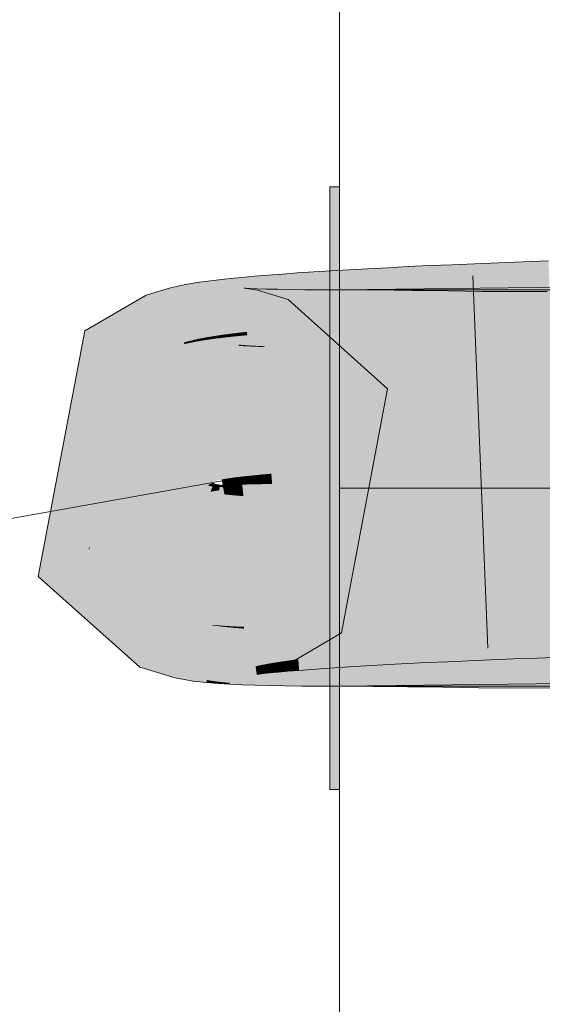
# Model space of a CAD drawing. Extents: x -720 to 300, y 62 to 1162.
# Tile 142 of 256: x 173.731 to 174.06, y 726.446 to 727.067. Entities that reach past the tile are written whole.
import ezdxf
from ezdxf.lldxf.tags import DXFTag

# ---------------------------------------------------------------- set-up
doc = ezdxf.new("R2010")
doc.units = 0
doc.layers.get('0').update_dxf_attribs({"lineweight": 13})
doc.layers.add('E_Detail_Linie_Text_Bem', color=7, linetype='Continuous', lineweight=13)
doc.layers.add('E_Leerrohr 25-A06G93Y08I', color=7, linetype='Continuous', lineweight=9, true_color=0xff8000)
doc.layers.add('E_Leerrohr 25-Shading', color=7, linetype='Continuous', lineweight=9, true_color=0xff8000)
tags = doc.linetypes.add('STRICHPUNKT2-A06G93Y18I', pattern=[12.7, 6.35, -3.175, 0, -3.175]).pattern_tags.tags
tags[10:11] = [DXFTag(74, 4), DXFTag(75, 0), DXFTag(340, '0'), DXFTag(46, 0.0), DXFTag(50, 0.0), DXFTag(44, 0.0), DXFTag(45, 0.0)]
tags[8:9] = [DXFTag(74, 4), DXFTag(75, 0), DXFTag(340, '0'), DXFTag(46, 0.0), DXFTag(50, 0.0), DXFTag(44, 0.0), DXFTag(45, 0.0)]
tags[6:7] = [DXFTag(74, 4), DXFTag(75, 0), DXFTag(340, '0'), DXFTag(46, 0.0), DXFTag(50, 0.0), DXFTag(44, 0.0), DXFTag(45, 0.0)]
tags[4:5] = [DXFTag(74, 4), DXFTag(75, 0), DXFTag(340, '0'), DXFTag(46, 0.0), DXFTag(50, 0.0), DXFTag(44, 0.0), DXFTag(45, 0.0)]

# ---------------------------------------------------------------- blocks, each defined once
blk = doc.blocks.new('Shading-A06G93SJ8I', base_point=(174.28816, 726.75598))
at = {"layer": 'E_Leerrohr 25-Shading', "color": 31, "true_color": 0xecb67f}
for points in [[(173.93236, 726.87134), (173.93236, 726.96179), (173.92636, 726.87146), (173.92636, 726.96179)], [(173.93236, 726.87134), (173.93236, 726.96179), (173.92636, 726.87146), (173.92636, 726.96179)], [(173.93236, 726.87134), (173.93236, 726.96179), (173.92636, 726.87146), (173.92636, 726.96179)], [(173.93236, 726.87134), (173.93236, 726.96179), (173.92636, 726.87146), (173.92636, 726.96179)], [(173.93236, 726.89679), (173.93236, 726.77179), (174.08235, 726.89679), (174.20735, 726.77179)], [(173.93236, 726.89679), (173.93236, 726.77179), (174.08235, 726.89679), (174.20735, 726.77179)], [(173.93236, 726.89679), (173.93236, 726.77179), (174.08235, 726.89679), (174.20735, 726.77179)], [(173.93236, 726.89679), (173.93236, 726.77179), (174.08235, 726.89679), (174.20735, 726.77179)], [(173.92636, 726.77179), (173.93236, 726.77179), (173.92636, 726.87146), (173.93236, 726.87134)], [(173.92636, 726.77179), (173.93236, 726.77179), (173.92636, 726.87146), (173.93236, 726.87134)], [(173.92636, 726.77179), (173.93236, 726.77179), (173.92636, 726.87146), (173.93236, 726.87134)], [(173.92636, 726.77179), (173.93236, 726.77179), (173.92636, 726.87146), (173.93236, 726.87134)], [(173.93236, 726.73932), (173.93236, 726.77179), (173.92636, 726.73932), (173.92636, 726.77179)], [(173.93236, 726.73932), (173.93236, 726.77179), (173.92636, 726.73932), (173.92636, 726.77179)], [(173.93236, 726.73932), (173.93236, 726.77179), (173.92636, 726.73932), (173.92636, 726.77179)], [(173.93236, 726.73932), (173.93236, 726.77179), (173.92636, 726.73932), (173.92636, 726.77179)], [(173.93236, 726.77179), (173.93236, 726.64679), (174.20735, 726.77179), (174.08235, 726.64679)], [(173.93236, 726.77179), (173.93236, 726.64679), (174.20735, 726.77179), (174.08235, 726.64679)], [(173.93236, 726.77179), (173.93236, 726.64679), (174.20735, 726.77179), (174.08235, 726.64679)], [(173.93236, 726.77179), (173.93236, 726.64679), (174.20735, 726.77179), (174.08235, 726.64679)], [(173.92636, 726.58179), (173.93236, 726.58179), (173.92636, 726.73932), (173.93236, 726.73932)], [(173.92636, 726.58179), (173.93236, 726.58179), (173.92636, 726.73932), (173.93236, 726.73932)], [(173.92636, 726.58179), (173.93236, 726.58179), (173.92636, 726.73932), (173.93236, 726.73932)], [(173.92636, 726.58179), (173.93236, 726.58179), (173.92636, 726.73932), (173.93236, 726.73932)]]:
    blk.add_solid(points, dxfattribs=at)
at = {"layer": 'E_Leerrohr 25-Shading', "color": 43, "true_color": 0xd7ab7f}
for points in [[(173.97734, 726.87793), (173.97574, 726.91138), (173.96445, 726.8772), (173.96274, 726.91077)], [(173.99078, 726.8786), (173.98926, 726.91205), (173.97734, 726.87793), (173.97574, 726.91138)], [(174.00473, 726.87933), (174.0033, 726.91266), (173.99078, 726.8786), (173.98926, 726.91205)], [(174.0192, 726.88), (174.01785, 726.91327), (174.00473, 726.87933), (174.0033, 726.91266)], [(174.03415, 726.88062), (174.03288, 726.91382), (174.0192, 726.88), (174.01785, 726.91327)], [(174.04958, 726.88129), (174.04839, 726.91443), (174.03415, 726.88062), (174.03288, 726.91382)], [(174.06436, 726.91498), (174.04839, 726.91443), (174.06548, 726.8819), (174.04959, 726.88098)], [(173.87881, 726.90533), (173.87083, 726.90466), (173.88174, 726.87109), (173.87402, 726.8703)], [(173.88733, 726.90607), (173.87881, 726.90533), (173.89001, 726.87189), (173.88174, 726.87109)], [(173.89639, 726.90674), (173.88733, 726.90607), (173.8989, 726.87268), (173.89001, 726.87189)], [(173.90604, 726.90741), (173.89639, 726.90674), (173.90837, 726.87341), (173.8989, 726.87268)], [(173.91624, 726.90808), (173.90604, 726.90741), (173.91843, 726.87421), (173.90837, 726.87341)], [(173.92702, 726.90875), (173.91624, 726.90808), (173.92908, 726.875), (173.91843, 726.87421)], [(173.93837, 726.90942), (173.92702, 726.90875), (173.94029, 726.87573), (173.92908, 726.875)], [(173.95029, 726.9101), (173.93837, 726.90942), (173.95209, 726.87646), (173.94029, 726.87573)], [(173.96274, 726.91077), (173.95029, 726.9101), (173.96445, 726.8772), (173.95209, 726.87646)], [(173.83524, 726.90015), (173.82587, 726.89813), (173.84166, 726.86548), (173.83427, 726.86365)], [(173.84264, 726.90137), (173.83524, 726.90015), (173.8479, 726.86676), (173.84166, 726.86548)], [(173.84946, 726.90234), (173.84264, 726.90137), (173.85396, 726.86774), (173.8479, 726.86676)], [(173.85628, 726.90314), (173.84946, 726.90234), (173.86021, 726.86865), (173.85396, 726.86774)], [(173.86336, 726.90393), (173.85628, 726.90314), (173.86687, 726.86951), (173.86021, 726.86865)], [(173.87083, 726.90466), (173.86336, 726.90393), (173.87402, 726.8703), (173.86687, 726.86951)], [(173.81039, 726.89343), (173.77168, 726.87085), (173.81117, 726.8913), (173.78185, 726.85889)], [(173.82147, 726.89679), (173.81039, 726.89343), (173.81117, 726.8913)], [(173.81697, 726.89441), (173.81117, 726.8913), (173.82164, 726.86292)], [(173.82306, 726.85907), (173.82587, 726.89813), (173.81697, 726.89441), (173.82147, 726.89679)], [(173.82306, 726.85907), (173.81697, 726.89441), (173.82164, 726.86292)], [(173.83427, 726.86365), (173.82587, 726.89813), (173.82309, 726.85956)], [(173.87227, 726.89795), (173.86879, 726.86151), (173.87399, 726.89771), (173.86905, 726.86145)], [(173.87077, 726.86206), (173.87328, 726.89789), (173.86887, 726.86224), (173.87227, 726.89795)], [(173.87399, 726.89771), (173.86905, 726.86145), (173.88066, 726.89655), (173.87306, 726.86072)], [(173.8743, 726.86176), (173.87616, 726.89771), (173.87077, 726.86206), (173.87328, 726.89789)], [(173.88066, 726.89655), (173.87306, 726.86072), (173.89996, 726.89062), (173.88626, 726.85669)], [(173.87917, 726.86151), (173.88057, 726.89752), (173.8743, 726.86176), (173.87616, 726.89771)], [(173.88525, 726.86121), (173.88631, 726.89728), (173.87917, 726.86151), (173.88057, 726.89752)], [(173.89249, 726.86053), (173.89325, 726.89716), (173.88524, 726.86072), (173.88631, 726.89728)], [(173.90082, 726.86035), (173.90135, 726.89697), (173.89249, 726.86053), (173.89325, 726.89716)], [(173.91025, 726.86029), (173.91057, 726.89691), (173.90082, 726.86035), (173.90135, 726.89697)], [(173.92076, 726.86023), (173.92091, 726.89679), (173.91025, 726.86029), (173.91057, 726.89691)], [(173.93236, 726.86017), (173.93236, 726.89679), (173.92076, 726.86023), (173.92091, 726.89679)], [(173.93236, 726.86017), (174.11594, 726.86243), (174.08235, 726.89862), (174.11559, 726.88525)], [(173.93236, 726.86017), (174.08235, 726.89862), (173.93236, 726.89679)], [(173.93236, 726.89679), (173.93236, 726.86017), (173.95566, 726.89667), (173.95537, 726.86005)], [(173.95566, 726.89667), (173.95537, 726.86005), (173.97852, 726.89642), (173.97804, 726.8598)], [(173.97852, 726.89642), (173.97804, 726.8598), (174.00085, 726.89612), (174.00037, 726.8595)], [(174.00085, 726.89612), (174.00037, 726.8595), (174.02272, 726.89581), (174.02237, 726.85925)], [(174.02272, 726.89581), (174.02237, 726.85925), (174.04414, 726.89569), (174.04405, 726.85907)], [(174.04414, 726.89569), (174.04405, 726.85907), (174.06343, 726.89569), (174.06427, 726.85913)], [(173.81941, 726.85693), (173.81094, 726.89099), (173.79301, 726.84576), (173.78185, 726.85889)], [(173.81117, 726.8913), (173.81094, 726.89099), (173.82306, 726.85907), (173.81941, 726.85693)], [(174.03418, 726.88), (174.03415, 726.88062), (174.01923, 726.87897), (174.0192, 726.88)], [(174.04959, 726.88098), (174.04958, 726.88129), (174.03418, 726.88), (174.03415, 726.88062)], [(174.03418, 726.88), (174.03427, 726.87726), (174.04959, 726.88098), (174.04971, 726.87781)], [(174.04959, 726.88098), (174.04971, 726.87781), (174.06548, 726.8819), (174.0656, 726.87836)], [(173.90837, 726.87341), (173.90854, 726.87091), (173.91843, 726.87421), (173.91859, 726.87158)], [(173.91843, 726.87421), (173.91859, 726.87158), (173.92908, 726.875), (173.92923, 726.87225)], [(173.92908, 726.875), (173.92923, 726.87225), (173.94029, 726.87573), (173.94046, 726.87286)], [(173.94029, 726.87573), (173.94046, 726.87286), (173.95209, 726.87646), (173.95224, 726.87354)], [(173.95209, 726.87646), (173.95224, 726.87354), (173.96445, 726.8772), (173.9646, 726.87421)], [(173.97745, 726.87585), (173.97734, 726.87793), (173.96457, 726.87476), (173.96445, 726.8772)], [(173.96457, 726.87476), (173.9646, 726.87421), (173.97745, 726.87585), (173.97749, 726.87482)], [(173.99086, 726.87689), (173.99078, 726.8786), (173.97745, 726.87585), (173.97734, 726.87793)], [(173.97745, 726.87585), (173.97749, 726.87482), (173.99086, 726.87689), (173.99092, 726.87543)], [(174.00479, 726.87793), (174.00473, 726.87933), (173.99086, 726.87689), (173.99078, 726.8786)], [(173.99086, 726.87689), (173.99092, 726.87543), (174.00479, 726.87793), (174.00487, 726.8761)], [(174.01923, 726.87897), (174.0192, 726.88), (174.00479, 726.87793), (174.00473, 726.87933)], [(174.00479, 726.87793), (174.00487, 726.8761), (174.01923, 726.87897), (174.01933, 726.87665)], [(174.01923, 726.87897), (174.01933, 726.87665), (174.03418, 726.88), (174.03427, 726.87726)], [(173.86021, 726.86865), (173.85396, 726.86774), (173.86029, 726.86792), (173.85405, 726.86694)], [(173.85405, 726.86694), (173.85417, 726.86603), (173.86029, 726.86792), (173.86043, 726.86676)], [(173.86687, 726.86951), (173.86021, 726.86865), (173.86694, 726.86877), (173.86029, 726.86792)], [(173.86029, 726.86792), (173.86043, 726.86676), (173.86694, 726.86877), (173.86708, 726.86749)], [(173.87402, 726.8703), (173.86687, 726.86951), (173.87408, 726.86969), (173.86694, 726.86877)], [(173.86694, 726.86877), (173.86708, 726.86749), (173.87408, 726.86969), (173.87422, 726.86816)], [(173.88174, 726.87109), (173.87402, 726.8703), (173.88179, 726.87054), (173.87408, 726.86969)], [(173.87408, 726.86969), (173.87422, 726.86816), (173.88179, 726.87054), (173.88193, 726.8689)], [(173.89001, 726.87189), (173.88174, 726.87109), (173.89006, 726.8714), (173.88179, 726.87054)], [(173.88179, 726.87054), (173.88193, 726.8689), (173.89006, 726.8714), (173.89021, 726.86957)], [(173.89001, 726.87189), (173.89021, 726.86957), (173.8989, 726.87268), (173.89908, 726.87024)], [(173.8989, 726.87268), (173.89908, 726.87024), (173.90837, 726.87341), (173.90854, 726.87091)], [(173.83453, 726.86255), (173.83427, 726.86365), (173.82306, 726.85907), (173.82309, 726.85956)], [(173.83427, 726.86365), (173.83453, 726.86255), (173.84166, 726.86548), (173.84192, 726.86414)], [(173.8479, 726.86676), (173.84166, 726.86548), (173.84804, 726.86591), (173.84183, 726.86462)], [(173.84183, 726.86462), (173.84192, 726.86414), (173.84804, 726.86591), (173.84814, 726.86517)], [(173.85396, 726.86774), (173.8479, 726.86676), (173.85405, 726.86694), (173.84804, 726.86591)], [(173.84804, 726.86591), (173.84814, 726.86517), (173.85405, 726.86694), (173.85417, 726.86603)], [(173.86879, 726.86151), (173.87073, 726.86133), (173.86887, 726.86224), (173.87077, 726.86206)], [(173.87073, 726.86133), (173.87427, 726.86115), (173.87077, 726.86206), (173.8743, 726.86176)], [(173.87427, 726.86115), (173.87915, 726.8609), (173.8743, 726.86176), (173.87917, 726.86151)], [(173.81941, 726.85693), (173.79301, 726.84576), (173.81052, 726.85175)], [(173.87915, 726.8609), (173.88524, 726.86072), (173.87917, 726.86151), (173.88525, 726.86121)], [(173.79301, 726.84576), (173.79541, 726.84296), (173.81052, 726.85175)], [(173.93365, 726.68042), (173.90994, 726.70831), (173.89694, 726.65887), (173.88426, 726.69324)], [(174.04114, 726.69739), (174.04102, 726.70062), (174.0266, 726.69714), (174.02647, 726.70001)], [(174.05608, 726.70056), (174.05605, 726.70117), (174.04103, 726.70013), (174.04102, 726.70062)], [(174.04114, 726.69739), (174.05618, 726.69757), (174.04103, 726.70013), (174.05608, 726.70056)], [(174.07158, 726.70099), (174.07155, 726.70172), (174.05608, 726.70056), (174.05605, 726.70117)], [(174.05618, 726.69757), (174.07169, 726.69775), (174.05608, 726.70056), (174.07158, 726.70099)], [(173.912, 726.69391), (173.9041, 726.6933), (173.91412, 726.66492), (173.90642, 726.66388)], [(173.92067, 726.69391), (173.92062, 726.69452), (173.91203, 726.69348), (173.912, 726.69391)], [(173.92259, 726.66589), (173.92067, 726.69391), (173.91412, 726.66492), (173.91203, 726.69348)], [(173.92999, 726.69434), (173.92993, 726.69513), (173.92067, 726.69391), (173.92062, 726.69452)], [(173.93175, 726.66693), (173.92999, 726.69434), (173.92259, 726.66589), (173.92067, 726.69391)], [(173.93997, 726.69476), (173.93991, 726.6958), (173.92999, 726.69434), (173.92993, 726.69513)], [(173.94159, 726.66803), (173.93997, 726.69476), (173.93175, 726.66693), (173.92999, 726.69434)], [(173.95059, 726.69519), (173.95052, 726.69641), (173.93997, 726.69476), (173.93991, 726.6958)], [(173.95207, 726.66907), (173.95059, 726.69519), (173.94159, 726.66803), (173.93997, 726.69476)], [(173.96182, 726.69562), (173.96175, 726.69702), (173.95059, 726.69519), (173.95052, 726.69641)], [(173.9632, 726.6701), (173.96182, 726.69562), (173.95207, 726.66907), (173.95059, 726.69519)], [(173.97366, 726.69598), (173.97357, 726.69763), (173.96182, 726.69562), (173.96175, 726.69702)], [(173.97491, 726.67114), (173.97366, 726.69598), (173.9632, 726.6701), (173.96182, 726.69562)], [(173.98607, 726.69629), (173.98598, 726.69824), (173.97366, 726.69598), (173.97357, 726.69763)], [(173.98723, 726.67218), (173.98607, 726.69629), (173.97491, 726.67114), (173.97366, 726.69598)], [(173.99904, 726.69659), (173.99893, 726.69885), (173.98607, 726.69629), (173.98598, 726.69824)], [(174.00011, 726.67322), (173.99904, 726.69659), (173.98723, 726.67218), (173.98607, 726.69629)], [(174.01256, 726.6969), (174.01245, 726.69946), (173.99904, 726.69659), (173.99893, 726.69885)], [(174.01353, 726.67426), (174.01256, 726.6969), (174.00011, 726.67322), (173.99904, 726.69659)], [(174.0266, 726.69714), (174.02647, 726.70001), (174.01256, 726.6969), (174.01245, 726.69946)], [(174.02748, 726.67523), (174.0266, 726.69714), (174.01353, 726.67426), (174.01256, 726.6969)], [(174.04195, 726.67621), (174.04114, 726.69739), (174.02748, 726.67523), (174.0266, 726.69714)], [(174.05692, 726.67712), (174.05618, 726.69757), (174.04195, 726.67621), (174.04114, 726.69739)], [(174.07236, 726.67804), (174.07169, 726.69775), (174.05692, 726.67712), (174.05618, 726.69757)], [(173.8094, 726.66632), (173.8295, 726.65558), (173.81967, 726.69171), (173.83635, 726.68781)], [(173.83635, 726.68781), (173.83635, 726.68781), (173.81967, 726.69171), (173.82008, 726.69275)], [(173.84052, 726.65228), (173.84515, 726.68628), (173.8295, 726.65558), (173.83635, 726.68781)], [(173.88506, 726.65521), (173.87639, 726.6908), (173.88089, 726.65436), (173.87421, 726.69031)], [(173.87695, 726.69073), (173.87473, 726.69043), (173.88098, 726.65973), (173.87944, 726.65936)], [(173.89694, 726.65887), (173.88426, 726.69324), (173.88506, 726.65521), (173.87639, 726.6908)], [(173.88048, 726.69116), (173.87695, 726.69073), (173.88399, 726.66034), (173.88098, 726.65973)], [(173.88506, 726.69165), (173.88048, 726.69116), (173.88818, 726.66113), (173.88399, 726.66034)], [(173.89056, 726.6922), (173.88506, 726.69165), (173.89337, 726.66199), (173.88818, 726.66113)], [(173.89694, 726.69275), (173.89056, 726.6922), (173.89948, 726.6629), (173.89337, 726.66199)], [(173.9041, 726.6933), (173.89694, 726.69275), (173.90642, 726.66388), (173.89948, 726.6629)], [(173.84052, 726.65228), (173.84547, 726.65131), (173.84506, 726.68567)], [(173.84547, 726.65131), (173.84515, 726.68628), (173.84506, 726.68567)], [(173.84547, 726.65131), (173.84865, 726.6507), (173.84515, 726.68628), (173.85197, 726.68555)], [(173.84865, 726.6507), (173.85596, 726.64966), (173.85196, 726.68524), (173.85838, 726.68439)], [(173.85838, 726.68439), (173.85841, 726.685), (173.85196, 726.68524), (173.85197, 726.68555)], [(173.85596, 726.64966), (173.86322, 726.64893), (173.85838, 726.68439), (173.86504, 726.68372)], [(173.86504, 726.68372), (173.86508, 726.68457), (173.85838, 726.68439), (173.85841, 726.685)], [(173.86317, 726.64801), (173.87085, 726.64771), (173.86504, 726.68372), (173.87222, 726.68311)], [(173.87222, 726.68311), (173.87227, 726.68427), (173.86504, 726.68372), (173.86508, 726.68457)], [(173.87085, 726.64771), (173.87907, 726.6474), (173.87222, 726.68311), (173.8801, 726.6825)], [(173.8801, 726.6825), (173.88014, 726.68402), (173.87222, 726.68311), (173.87227, 726.68427)], [(173.87907, 726.6474), (173.88803, 726.64716), (173.8801, 726.6825), (173.88875, 726.68201)], [(173.88875, 726.68201), (173.88879, 726.68378), (173.8801, 726.6825), (173.88014, 726.68402)], [(173.89778, 726.64703), (173.8983, 726.68359), (173.88803, 726.64716), (173.88879, 726.68378)], [(173.90839, 726.64691), (173.90871, 726.68347), (173.89778, 726.64703), (173.8983, 726.68359)], [(173.91989, 726.64679), (173.92004, 726.68341), (173.90839, 726.64691), (173.90871, 726.68347)], [(173.93236, 726.64679), (173.93236, 726.68341), (173.91989, 726.64679), (173.92004, 726.68341)], [(174.11867, 726.68567), (173.93236, 726.64679), (174.11899, 726.66425), (174.08554, 726.64996)], [(173.93236, 726.64679), (174.11867, 726.68567), (173.93236, 726.68341)], [(173.93236, 726.68341), (173.93236, 726.64679), (173.95395, 726.68329), (173.95366, 726.64667)], [(173.95395, 726.68329), (173.95366, 726.64667), (173.97581, 726.68304), (173.97536, 726.64642)], [(173.97581, 726.68304), (173.97536, 726.64642), (173.99803, 726.68274), (173.99756, 726.64612)], [(173.99803, 726.68274), (173.99756, 726.64612), (174.02065, 726.68243), (174.02029, 726.64587)], [(174.02065, 726.68243), (174.02029, 726.64587), (174.04367, 726.68231), (174.04358, 726.64569)], [(174.04367, 726.68231), (174.04358, 726.64569), (174.06831, 726.68237), (174.06915, 726.64575)], [(174.02748, 726.67523), (174.02795, 726.66345), (174.04195, 726.67621), (174.04242, 726.664)], [(174.04195, 726.67621), (174.04242, 726.664), (174.05692, 726.67712), (174.05736, 726.66455)], [(174.05692, 726.67712), (174.05736, 726.66455), (174.07236, 726.67804), (174.07278, 726.6651)], [(173.95207, 726.66907), (173.95261, 726.65985), (173.9632, 726.6701), (173.96371, 726.66046)], [(173.9632, 726.6701), (173.96371, 726.66046), (173.97491, 726.67114), (173.97543, 726.66107)], [(173.97491, 726.67114), (173.97543, 726.66107), (173.98723, 726.67218), (173.98773, 726.66168)], [(173.98723, 726.67218), (173.98773, 726.66168), (174.00011, 726.67322), (174.0006, 726.66229)], [(174.00011, 726.67322), (174.0006, 726.66229), (174.01353, 726.67426), (174.01401, 726.6629)], [(174.01353, 726.67426), (174.01401, 726.6629), (174.02748, 726.67523), (174.02795, 726.66345)], [(173.80638, 726.65881), (173.82875, 726.65198), (173.8094, 726.66632), (173.8295, 726.65558)], [(173.89337, 726.66199), (173.89395, 726.6557), (173.89948, 726.6629), (173.90004, 726.65625)], [(173.89948, 726.6629), (173.90004, 726.65625), (173.90642, 726.66388), (173.90697, 726.6568)], [(173.90642, 726.66388), (173.90697, 726.6568), (173.91412, 726.66492), (173.91467, 726.65741)], [(173.91412, 726.66492), (173.91467, 726.65741), (173.92259, 726.66589), (173.92313, 726.65802)], [(173.92259, 726.66589), (173.92313, 726.65802), (173.93175, 726.66693), (173.93228, 726.65863)], [(173.93175, 726.66693), (173.93228, 726.65863), (173.94159, 726.66803), (173.94212, 726.65924)], [(173.94159, 726.66803), (173.94212, 726.65924), (173.95207, 726.66907), (173.95261, 726.65985)], [(173.87944, 726.65936), (173.88023, 726.65424), (173.88098, 726.65973), (173.88168, 726.65442)], [(173.88098, 726.65973), (173.88168, 726.65442), (173.88399, 726.66034), (173.88463, 726.65479)], [(173.88399, 726.66034), (173.88463, 726.65479), (173.88818, 726.66113), (173.88878, 726.65521)], [(173.88818, 726.66113), (173.88878, 726.65521), (173.89337, 726.66199), (173.89395, 726.6557)], [(173.82875, 726.65198), (173.84021, 726.65002), (173.8295, 726.65558), (173.84052, 726.65228)], [(173.84021, 726.65002), (173.8485, 726.64905), (173.84052, 726.65228), (173.84865, 726.6507)], [(173.8485, 726.64905), (173.85587, 726.6485), (173.84865, 726.6507), (173.85596, 726.64966)], [(173.85587, 726.6485), (173.86317, 726.64801), (173.85596, 726.64966), (173.86322, 726.64893)], [(173.93236, 726.64679), (174.08235, 726.64862), (174.08554, 726.64996)]]:
    blk.add_solid(points, dxfattribs=at)
at = {"layer": 'E_Leerrohr 25-Shading', "color": 43, "true_color": 0xd6ab7f}
for points in [[(173.89996, 726.89062), (173.88626, 726.85669), (173.96263, 726.83429), (173.93037, 726.81696)], [(173.74237, 726.716), (173.80638, 726.65881), (173.7738, 726.73291), (173.8094, 726.66632)], [(173.7738, 726.73291), (173.7906, 726.71912), (173.77463, 726.73334)], [(173.7738, 726.73291), (173.8094, 726.66632), (173.7906, 726.71912), (173.81967, 726.69171)], [(173.81967, 726.69171), (173.82008, 726.69275), (173.7906, 726.71912)]]:
    blk.add_solid(points, dxfattribs=at)
at = {"layer": 'E_Leerrohr 25-Shading', "color": 31, "true_color": 0xfabd7f}
for points in [[(173.95224, 726.87354), (173.957, 726.78528), (173.9646, 726.87421), (173.96909, 726.78589)], [(173.97749, 726.87482), (173.9646, 726.87421), (173.97762, 726.87238), (173.96466, 726.87286)], [(173.97749, 726.87482), (173.98174, 726.78656), (173.99092, 726.87543), (173.99493, 726.78717)], [(173.99092, 726.87543), (173.99493, 726.78717), (174.00487, 726.8761), (174.00865, 726.78778)], [(174.00487, 726.8761), (174.00865, 726.78778), (174.01933, 726.87665), (174.0229, 726.78833)], [(174.01933, 726.87665), (174.0229, 726.78833), (174.03427, 726.87726), (174.03764, 726.78894)], [(174.03427, 726.87726), (174.03764, 726.78894), (174.04971, 726.87781), (174.05287, 726.78949)], [(174.04971, 726.87781), (174.05287, 726.78949), (174.0656, 726.87836), (174.06857, 726.79004)], [(173.86708, 726.86749), (173.87607, 726.77954), (173.87422, 726.86816), (173.8824, 726.78021)], [(173.87422, 726.86816), (173.8824, 726.78021), (173.88193, 726.8689), (173.88943, 726.78082)], [(173.88193, 726.8689), (173.88943, 726.78082), (173.89021, 726.86957), (173.89716, 726.78143)], [(173.89021, 726.86957), (173.89716, 726.78143), (173.89908, 726.87024), (173.90553, 726.7821)], [(173.89908, 726.87024), (173.90553, 726.7821), (173.90854, 726.87091), (173.91458, 726.78271)], [(173.90854, 726.87091), (173.91458, 726.78271), (173.91859, 726.87158), (173.92427, 726.78339)], [(173.91859, 726.87158), (173.92427, 726.78339), (173.92923, 726.87225), (173.93457, 726.784)], [(173.92923, 726.87225), (173.93457, 726.784), (173.94046, 726.87286), (173.9455, 726.78467)], [(173.94046, 726.87286), (173.9455, 726.78467), (173.95224, 726.87354), (173.957, 726.78528)], [(173.96466, 726.87286), (173.96909, 726.78589), (173.97762, 726.87238), (173.98174, 726.78656)], [(173.8327, 726.862), (173.82306, 726.85907), (173.83853, 726.81714)], [(173.83453, 726.86255), (173.8327, 726.862), (173.85367, 726.77618), (173.83853, 726.81714)], [(173.83453, 726.86255), (173.85547, 726.77667), (173.84192, 726.86414), (173.85806, 726.77722)], [(173.83453, 726.86255), (173.85367, 726.77618), (173.85547, 726.77667)], [(173.84192, 726.86414), (173.85806, 726.77722), (173.84814, 726.86517), (173.86143, 726.77777)], [(173.84814, 726.86517), (173.86143, 726.77777), (173.85417, 726.86603), (173.86557, 726.77838)], [(173.85417, 726.86603), (173.86557, 726.77838), (173.86043, 726.86676), (173.87045, 726.77899)], [(173.86043, 726.86676), (173.87045, 726.77899), (173.86708, 726.86749), (173.87607, 726.77954)], [(174.11729, 726.77405), (174.11594, 726.86243), (173.93236, 726.77179), (173.93236, 726.86017)], [(173.86456, 726.77319), (173.87073, 726.86133), (173.86038, 726.7735), (173.86879, 726.86151)], [(173.86967, 726.77289), (173.87427, 726.86115), (173.86456, 726.77319), (173.87073, 726.86133)], [(173.8757, 726.77258), (173.87915, 726.8609), (173.86967, 726.77289), (173.87427, 726.86115)], [(173.88269, 726.77234), (173.88524, 726.86072), (173.8757, 726.77258), (173.87915, 726.8609)], [(173.89064, 726.77216), (173.89249, 726.86053), (173.88269, 726.77234), (173.88524, 726.86072)], [(173.89957, 726.77197), (173.90082, 726.86035), (173.89064, 726.77216), (173.89249, 726.86053)], [(173.90948, 726.77191), (173.91025, 726.86029), (173.89957, 726.77197), (173.90082, 726.86035)], [(173.92041, 726.77179), (173.92076, 726.86023), (173.90948, 726.77191), (173.91025, 726.86029)], [(173.93236, 726.77179), (173.93236, 726.86017), (173.92041, 726.77179), (173.92076, 726.86023)], [(173.93236, 726.86017), (173.93236, 726.77179), (173.95537, 726.86005), (173.95467, 726.77167)], [(173.95537, 726.86005), (173.95467, 726.77167), (173.97804, 726.8598), (173.97693, 726.77142)], [(173.97804, 726.8598), (173.97693, 726.77142), (174.00037, 726.8595), (173.99921, 726.77112)], [(174.00037, 726.8595), (173.99921, 726.77112), (174.02237, 726.85925), (174.0215, 726.77087)], [(174.02237, 726.85925), (174.0215, 726.77087), (174.04405, 726.85907), (174.04385, 726.77069)], [(174.04405, 726.85907), (174.04385, 726.77069), (174.06427, 726.85913), (174.0663, 726.77075)], [(173.99529, 726.77948), (173.99493, 726.78717), (173.98209, 726.77905), (173.98174, 726.78656)], [(174.00899, 726.77991), (174.00865, 726.78778), (173.99529, 726.77948), (173.99493, 726.78717)], [(174.02322, 726.78033), (174.0229, 726.78833), (174.00899, 726.77991), (174.00865, 726.78778)], [(174.03796, 726.78076), (174.03764, 726.78894), (174.02322, 726.78033), (174.0229, 726.78833)], [(174.05318, 726.78119), (174.05287, 726.78949), (174.03796, 726.78076), (174.03764, 726.78894)], [(174.06886, 726.78162), (174.06857, 726.79004), (174.05318, 726.78119), (174.05287, 726.78949)], [(173.89752, 726.77673), (173.89716, 726.78143), (173.8898, 726.77649), (173.88943, 726.78082)], [(173.90598, 726.77612), (173.90553, 726.7821), (173.8976, 726.77576), (173.89716, 726.78143)], [(173.91501, 726.77655), (173.91458, 726.78271), (173.90598, 726.77612), (173.90553, 726.7821)], [(173.92468, 726.77692), (173.92427, 726.78339), (173.91501, 726.77655), (173.91458, 726.78271)], [(173.93497, 726.77734), (173.93457, 726.784), (173.92468, 726.77692), (173.92427, 726.78339)], [(173.94588, 726.77777), (173.9455, 726.78467), (173.93497, 726.77734), (173.93457, 726.784)], [(173.95738, 726.7782), (173.957, 726.78528), (173.94588, 726.77777), (173.9455, 726.78467)], [(173.96945, 726.77863), (173.96909, 726.78589), (173.95738, 726.7782), (173.957, 726.78528)], [(173.98209, 726.77905), (173.98174, 726.78656), (173.96945, 726.77863), (173.96909, 726.78589)], [(174.05333, 726.77698), (174.05318, 726.78119), (174.0381, 726.77679), (174.03796, 726.78076)], [(174.06902, 726.77716), (174.06886, 726.78162), (174.05333, 726.77698), (174.05318, 726.78119)], [(173.85432, 726.77252), (173.85471, 726.77429), (173.85236, 726.77271), (173.85318, 726.77472)], [(173.8618, 726.77533), (173.86143, 726.77777), (173.85846, 726.77509), (173.85806, 726.77722)], [(173.86208, 726.77356), (173.8618, 726.77533), (173.85876, 726.77338), (173.85846, 726.77509)], [(173.86594, 726.77557), (173.86557, 726.77838), (173.8618, 726.77533), (173.86143, 726.77777)], [(173.86617, 726.77374), (173.86594, 726.77557), (173.86208, 726.77356), (173.8618, 726.77533)], [(173.8708, 726.77582), (173.87045, 726.77899), (173.86594, 726.77557), (173.86557, 726.77838)], [(173.87103, 726.77393), (173.8708, 726.77582), (173.86617, 726.77374), (173.86594, 726.77557)], [(173.87642, 726.77606), (173.87607, 726.77954), (173.8708, 726.77582), (173.87045, 726.77899)], [(173.87663, 726.77411), (173.87642, 726.77606), (173.87103, 726.77393), (173.8708, 726.77582)], [(173.88277, 726.77631), (173.8824, 726.78021), (173.87642, 726.77606), (173.87607, 726.77954)], [(173.88295, 726.77423), (173.88277, 726.77631), (173.87663, 726.77411), (173.87642, 726.77606)], [(173.8898, 726.77649), (173.88943, 726.78082), (173.88277, 726.77631), (173.8824, 726.78021)], [(173.88997, 726.77441), (173.8898, 726.77649), (173.88295, 726.77423), (173.88277, 726.77631)], [(173.89769, 726.7746), (173.89752, 726.77673), (173.88997, 726.77441), (173.8898, 726.77649)], [(173.90607, 726.77484), (173.90598, 726.77612), (173.89769, 726.7746), (173.8976, 726.77576)], [(173.90607, 726.77484), (173.89769, 726.7746), (173.90683, 726.76447), (173.89845, 726.76495)], [(173.91512, 726.77502), (173.91501, 726.77655), (173.90607, 726.77484), (173.90598, 726.77612)], [(173.91512, 726.77502), (173.90607, 726.77484), (173.91586, 726.76404), (173.90683, 726.76447)], [(173.92479, 726.77521), (173.92468, 726.77692), (173.91512, 726.77502), (173.91501, 726.77655)], [(173.92479, 726.77521), (173.91512, 726.77502), (173.92554, 726.76361), (173.91586, 726.76404)], [(173.93509, 726.77539), (173.93497, 726.77734), (173.92479, 726.77521), (173.92468, 726.77692)], [(173.93509, 726.77539), (173.92479, 726.77521), (173.93584, 726.76312), (173.92554, 726.76361)], [(173.946, 726.77557), (173.94588, 726.77777), (173.93509, 726.77539), (173.93497, 726.77734)], [(173.946, 726.77557), (173.93509, 726.77539), (173.94675, 726.7627), (173.93584, 726.76312)], [(173.9575, 726.77576), (173.95738, 726.7782), (173.946, 726.77557), (173.94588, 726.77777)], [(173.9575, 726.77576), (173.946, 726.77557), (173.95824, 726.76221), (173.94675, 726.7627)], [(173.96959, 726.77594), (173.96945, 726.77863), (173.9575, 726.77576), (173.95738, 726.7782)], [(173.96959, 726.77594), (173.9575, 726.77576), (173.97031, 726.76178), (173.95824, 726.76221)], [(173.98224, 726.77612), (173.98209, 726.77905), (173.96959, 726.77594), (173.96945, 726.77863)], [(173.98224, 726.77612), (173.96959, 726.77594), (173.98294, 726.76135), (173.97031, 726.76178)], [(173.99542, 726.77631), (173.99529, 726.77948), (173.98224, 726.77612), (173.98209, 726.77905)], [(173.99542, 726.77631), (173.98224, 726.77612), (173.99612, 726.76093), (173.98294, 726.76135)], [(174.00914, 726.77649), (174.00899, 726.77991), (173.99542, 726.77631), (173.99529, 726.77948)], [(174.00914, 726.77649), (173.99542, 726.77631), (174.00983, 726.7605), (173.99612, 726.76093)], [(174.02338, 726.77667), (174.02322, 726.78033), (174.00914, 726.77649), (174.00899, 726.77991)], [(174.02338, 726.77667), (174.00914, 726.77649), (174.02405, 726.76007), (174.00983, 726.7605)], [(174.0381, 726.77679), (174.03796, 726.78076), (174.02338, 726.77667), (174.02322, 726.78033)], [(174.0381, 726.77679), (174.02338, 726.77667), (174.03876, 726.75964), (174.02405, 726.76007)], [(174.05333, 726.77698), (174.0381, 726.77679), (174.05396, 726.75928), (174.03876, 726.75964)], [(174.06902, 726.77716), (174.05333, 726.77698), (174.06963, 726.75885), (174.05396, 726.75928)], [(173.85104, 726.76941), (173.82008, 726.69275), (173.85379, 726.76996), (173.83635, 726.68781)], [(173.85661, 726.77032), (173.85379, 726.76996), (173.83664, 726.68774), (173.83635, 726.68781)], [(173.85661, 726.77032), (173.83664, 726.68774), (173.85104, 726.72949)], [(173.85236, 726.77271), (173.85104, 726.76941), (173.85432, 726.77252), (173.85379, 726.76996)], [(173.8569, 726.7724), (173.85104, 726.72949), (173.86028, 726.77228), (173.85837, 726.75238)], [(173.85197, 726.68555), (173.85841, 726.685), (173.86028, 726.77228), (173.8645, 726.77222)], [(173.85432, 726.77252), (173.85379, 726.76996), (173.8569, 726.7724), (173.85661, 726.77032)], [(173.8569, 726.7724), (173.8571, 726.77386), (173.85432, 726.77252), (173.85471, 726.77429)], [(173.86028, 726.77228), (173.86038, 726.7735), (173.8569, 726.7724), (173.8571, 726.77386)], [(173.86508, 726.68457), (173.86967, 726.77289), (173.85841, 726.685), (173.86456, 726.77319)], [(173.86208, 726.77356), (173.85876, 726.77338), (173.86301, 726.76746), (173.8598, 726.76782)], [(173.8645, 726.77222), (173.86456, 726.77319), (173.86028, 726.77228), (173.86038, 726.7735)], [(173.86617, 726.77374), (173.86208, 726.77356), (173.86703, 726.76709), (173.86301, 726.76746)], [(173.87227, 726.68427), (173.8757, 726.77258), (173.86508, 726.68457), (173.86967, 726.77289)], [(173.87103, 726.77393), (173.86617, 726.77374), (173.87186, 726.76666), (173.86703, 726.76709)], [(173.87663, 726.77411), (173.87103, 726.77393), (173.87743, 726.76624), (173.87186, 726.76666)], [(173.88014, 726.68402), (173.88269, 726.77234), (173.87227, 726.68427), (173.8757, 726.77258)], [(173.88295, 726.77423), (173.87663, 726.77411), (173.88373, 726.76581), (173.87743, 726.76624)], [(173.88879, 726.68378), (173.89064, 726.77216), (173.88014, 726.68402), (173.88269, 726.77234)], [(173.88997, 726.77441), (173.88295, 726.77423), (173.89075, 726.76538), (173.88373, 726.76581)], [(173.8983, 726.68359), (173.89957, 726.77197), (173.88879, 726.68378), (173.89064, 726.77216)], [(173.89769, 726.7746), (173.88997, 726.77441), (173.89845, 726.76495), (173.89075, 726.76538)], [(173.90871, 726.68347), (173.90948, 726.77191), (173.8983, 726.68359), (173.89957, 726.77197)], [(173.92004, 726.68341), (173.92041, 726.77179), (173.90871, 726.68347), (173.90948, 726.77191)], [(173.93236, 726.68341), (173.93236, 726.77179), (173.92004, 726.68341), (173.92041, 726.77179)], [(174.11732, 726.77246), (174.11729, 726.77405), (173.93236, 726.77179)], [(173.93236, 726.68341), (174.11867, 726.68567), (173.93236, 726.77179), (174.11732, 726.77246)], [(173.93236, 726.77179), (173.93236, 726.68341), (173.95467, 726.77167), (173.95395, 726.68329)], [(173.95467, 726.77167), (173.95395, 726.68329), (173.97693, 726.77142), (173.97581, 726.68304)], [(173.99921, 726.77112), (173.97693, 726.77142), (173.99806, 726.68451), (173.97583, 726.68414)], [(174.0215, 726.77087), (173.99921, 726.77112), (174.02066, 726.68414), (173.99805, 726.68359)], [(174.04385, 726.77069), (174.0215, 726.77087), (174.04367, 726.68469), (174.02066, 726.68414)], [(174.0663, 726.77075), (174.04385, 726.77069), (174.06825, 726.68524), (174.04367, 726.68469)], [(173.8598, 726.76782), (173.87421, 726.69031), (173.86301, 726.76746), (173.87473, 726.69043)], [(173.86301, 726.76746), (173.87473, 726.69043), (173.86703, 726.76709), (173.87695, 726.69073)], [(173.86703, 726.76709), (173.87695, 726.69073), (173.87186, 726.76666), (173.88048, 726.69116)], [(173.87186, 726.76666), (173.88048, 726.69116), (173.87743, 726.76624), (173.88506, 726.69165)], [(173.87743, 726.76624), (173.88506, 726.69165), (173.88373, 726.76581), (173.89056, 726.6922)], [(173.88373, 726.76581), (173.89056, 726.6922), (173.89075, 726.76538), (173.89694, 726.69275)], [(173.89075, 726.76538), (173.89694, 726.69275), (173.89845, 726.76495), (173.9041, 726.6933)], [(173.89845, 726.76495), (173.9041, 726.6933), (173.90683, 726.76447), (173.912, 726.69391)], [(173.90683, 726.76447), (173.912, 726.69391), (173.91586, 726.76404), (173.92062, 726.69452)], [(173.91586, 726.76404), (173.92062, 726.69452), (173.92554, 726.76361), (173.92993, 726.69513)], [(173.92554, 726.76361), (173.92993, 726.69513), (173.93584, 726.76312), (173.93991, 726.6958)], [(173.93584, 726.76312), (173.93991, 726.6958), (173.94675, 726.7627), (173.95052, 726.69641)], [(173.94675, 726.7627), (173.95052, 726.69641), (173.95824, 726.76221), (173.96175, 726.69702)], [(173.95824, 726.76221), (173.96175, 726.69702), (173.97031, 726.76178), (173.97357, 726.69763)], [(173.97031, 726.76178), (173.97357, 726.69763), (173.98294, 726.76135), (173.98598, 726.69824)], [(173.98294, 726.76135), (173.98598, 726.69824), (173.99612, 726.76093), (173.99893, 726.69885)], [(173.99612, 726.76093), (173.99893, 726.69885), (174.00983, 726.7605), (174.01245, 726.69946)], [(174.00983, 726.7605), (174.01245, 726.69946), (174.02405, 726.76007), (174.02647, 726.70001)], [(174.02405, 726.76007), (174.02647, 726.70001), (174.03876, 726.75964), (174.04102, 726.70062)], [(174.03876, 726.75964), (174.04102, 726.70062), (174.05396, 726.75928), (174.05605, 726.70117)], [(174.05396, 726.75928), (174.05605, 726.70117), (174.06963, 726.75885), (174.07155, 726.70172)], [(173.85104, 726.72949), (173.84515, 726.68628), (173.85837, 726.75238), (173.85197, 726.68555)], [(173.83664, 726.68774), (173.84515, 726.68628), (173.85104, 726.72949)], [(173.97583, 726.68414), (173.97581, 726.68304), (173.99806, 726.68451), (173.99803, 726.68274)], [(173.99805, 726.68359), (173.99803, 726.68274), (174.02066, 726.68414), (174.02065, 726.68243)], [(174.02066, 726.68414), (174.02065, 726.68243), (174.04367, 726.68469), (174.04367, 726.68231)], [(174.04367, 726.68469), (174.04367, 726.68231), (174.06825, 726.68524), (174.06831, 726.68237)]]:
    blk.add_solid(points, dxfattribs=at)
at = {"layer": 'E_Leerrohr 25-Shading', "color": 43, "true_color": 0xd2a97f}
for points in [[(173.7738, 726.73291), (173.77168, 726.87085), (173.74237, 726.716)], [(173.78185, 726.85889), (173.77168, 726.87085), (173.78752, 726.81799), (173.78706, 726.81494)], [(173.7738, 726.73291), (173.77704, 726.74915), (173.77168, 726.87085), (173.78706, 726.81494)], [(173.78185, 726.85889), (173.78812, 726.81366), (173.79301, 726.84576)], [(173.78812, 726.81366), (173.78885, 726.80841), (173.79301, 726.84576), (173.79541, 726.84296)], [(173.96263, 726.83429), (173.93037, 726.81696), (173.93365, 726.68042), (173.90994, 726.70831)], [(173.77704, 726.74915), (173.78885, 726.80841), (173.78706, 726.81494)], [(173.78706, 726.81494), (173.78885, 726.80841), (173.78752, 726.81799)], [(173.77498, 726.73517), (173.78885, 726.80841), (173.77489, 726.73499), (173.77704, 726.74915)], [(173.77704, 726.74915), (173.7738, 726.73291), (173.77489, 726.73499)], [(173.7738, 726.73291), (173.77463, 726.73334), (173.77498, 726.73517)]]:
    blk.add_solid(points, dxfattribs=at)
at = {"layer": 'E_Leerrohr 25-Shading', "color": 31, "true_color": 0xf9bc7f}
for points in [[(173.8194, 726.85693), (173.79541, 726.84296), (173.83411, 726.79749)], [(173.82306, 726.85907), (173.8194, 726.85693), (173.85268, 726.77563), (173.83411, 726.79749)], [(173.83853, 726.81714), (173.82306, 726.85907), (173.83942, 726.81299)], [(173.85367, 726.77618), (173.83853, 726.81714), (173.85268, 726.77563), (173.83942, 726.81299)], [(173.85236, 726.77271), (173.85318, 726.77472), (173.84915, 726.77338), (173.85251, 726.77515)], [(173.80199, 726.74805), (173.77463, 726.73334), (173.85104, 726.76941), (173.82008, 726.69275)], [(173.84915, 726.77338), (173.80199, 726.74805), (173.85236, 726.77271), (173.85104, 726.76941)]]:
    blk.add_solid(points, dxfattribs=at)
at = {"layer": 'E_Leerrohr 25-Shading', "color": 31, "true_color": 0xf5ba7f}
for points in [[(173.83495, 726.79602), (173.79541, 726.84296), (173.84857, 726.77368), (173.78885, 726.80841)], [(173.83411, 726.79749), (173.79541, 726.84296), (173.83495, 726.79602)], [(173.84915, 726.77338), (173.78885, 726.80841), (173.80199, 726.74805), (173.77498, 726.73517)], [(173.85268, 726.77563), (173.83411, 726.79749), (173.85251, 726.77515), (173.83495, 726.79602)], [(173.85251, 726.77515), (173.83495, 726.79602), (173.84915, 726.77338), (173.84857, 726.77368)], [(173.77498, 726.73517), (173.77463, 726.73334), (173.80199, 726.74805)]]:
    blk.add_solid(points, dxfattribs=at)
blk = doc.blocks.new('Referenz-A06G93Y68I')
at = {"layer": 'E_Detail_Linie_Text_Bem', "linetype": 'Continuous', "ltscale": 0.13}
blk.add_line((173.93236, 715.9717), (173.93236, 727.7717), dxfattribs=at)
at = {"layer": 'E_Detail_Linie_Text_Bem', "color": 0, "linetype": 'Continuous', "ltscale": 0.13}
blk.add_line((172.08384, 726.45932), (173.87379, 726.77913), dxfattribs=at)
at = {"layer": 'E_Leerrohr 25-A06G93Y08I', "linetype": 'Continuous', "ltscale": 0.13}
for p, q in [((173.93236, 726.96179), (173.92636, 726.96179)), ((173.92636, 726.85049), (173.92636, 726.96179)), ((173.93236, 726.96179), (173.92636, 726.96179)), ((173.92636, 726.85049), (173.92636, 726.96179)), ((173.93236, 726.96179), (173.92636, 726.96179)), ((173.92636, 726.85049), (173.92636, 726.96179)), ((173.93236, 726.96179), (173.92636, 726.96179)), ((173.92636, 726.85049), (173.92636, 726.96179)), ((173.93236, 726.85049), (173.93236, 726.96179)), ((173.93236, 726.85049), (173.93236, 726.96179)), ((173.93236, 726.85049), (173.93236, 726.96179)), ((173.93236, 726.85049), (173.93236, 726.96179)), ((173.96274, 726.91075), (173.97573, 726.9114)), ((173.97573, 726.9114), (173.98926, 726.91203)), ((173.98926, 726.91203), (174.0033, 726.91265)), ((174.0033, 726.91265), (174.01785, 726.91325)), ((174.01785, 726.91325), (174.03288, 726.91385)), ((174.03288, 726.91385), (174.04839, 726.91442)), ((174.04839, 726.91442), (174.06437, 726.91498)), ((173.87084, 726.90465), (173.87882, 726.90536)), ((173.87882, 726.90536), (173.88733, 726.90605)), ((173.88733, 726.90605), (173.8964, 726.90674)), ((173.8964, 726.90674), (173.90603, 726.90743)), ((173.90603, 726.90743), (173.91624, 726.9081)), ((173.91624, 726.9081), (173.92702, 726.90878)), ((173.92702, 726.90878), (173.93837, 726.90944)), ((173.93837, 726.90944), (173.95028, 726.9101)), ((173.95028, 726.9101), (173.96274, 726.91075)), ((174.02611, 726.67089), (174.01654, 726.90569)), ((173.82587, 726.89813), (173.83523, 726.90013)), ((173.83523, 726.90013), (173.84264, 726.90137)), ((173.84264, 726.90137), (173.84946, 726.90233)), ((173.84946, 726.90233), (173.85627, 726.90316)), ((173.85627, 726.90316), (173.86335, 726.90392)), ((173.86335, 726.90392), (173.87084, 726.90465)), ((174.11538, 726.89904), (173.93236, 726.89679)), ((173.77168, 726.87087), (173.81039, 726.89343)), ((173.81039, 726.89343), (173.82587, 726.89813)), ((173.87327, 726.89786), (173.87227, 726.89794)), ((173.87227, 726.89794), (173.87399, 726.89773)), ((173.87617, 726.89769), (173.87327, 726.89786)), ((173.87399, 726.89773), (173.88066, 726.89656)), ((173.88057, 726.89749), (173.87617, 726.89769)), ((173.8863, 726.8973), (173.88057, 726.89749)), ((173.88066, 726.89656), (173.89997, 726.89062)), ((173.89324, 726.89713), (173.8863, 726.8973)), ((173.90134, 726.89699), (173.89324, 726.89713)), ((173.91057, 726.89688), (173.90134, 726.89699)), ((173.92091, 726.89682), (173.91057, 726.89688)), ((173.93236, 726.89679), (173.92091, 726.89682)), ((174.32636, 726.89679), (173.93236, 726.89679)), ((173.93236, 726.82357), (173.93236, 726.89679)), ((173.93236, 726.89679), (173.93236, 726.64679)), ((174.32636, 726.89679), (173.93236, 726.89679)), ((173.93236, 726.82357), (173.93236, 726.89679)), ((174.32636, 726.89679), (173.93236, 726.89679)), ((173.93236, 726.82357), (173.93236, 726.89679)), ((173.93236, 726.64679), (173.93236, 726.89679)), ((173.93236, 726.89679), (173.95566, 726.89669)), ((174.32636, 726.89679), (173.93236, 726.89679)), ((173.93236, 726.82357), (173.93236, 726.89679)), ((173.93236, 726.89679), (173.93236, 726.64679)), ((173.95566, 726.89669), (173.97851, 726.89643)), ((173.97851, 726.89643), (174.00086, 726.89612)), ((174.00086, 726.89612), (174.02272, 726.89584)), ((174.02272, 726.89584), (174.04414, 726.89569)), ((174.04414, 726.89569), (174.06343, 726.89572)), ((173.89997, 726.89062), (173.96263, 726.83431)), ((173.74238, 726.71603), (173.77168, 726.87087)), ((173.92636, 726.69309), (173.92636, 726.85049)), ((173.92636, 726.69309), (173.92636, 726.85049)), ((173.92636, 726.69309), (173.92636, 726.85049)), ((173.92636, 726.69309), (173.92636, 726.85049)), ((173.93236, 726.69309), (173.93236, 726.85049)), ((173.93236, 726.69309), (173.93236, 726.85049)), ((173.93236, 726.69309), (173.93236, 726.85049)), ((173.93236, 726.69309), (173.93236, 726.85049)), ((173.96263, 726.83431), (173.93366, 726.68044)), ((173.93236, 726.72002), (173.93236, 726.82357)), ((173.93236, 726.72002), (173.93236, 726.82357)), ((173.93236, 726.72002), (173.93236, 726.82357)), ((173.93236, 726.72002), (173.93236, 726.82357)), ((173.93236, 726.64679), (173.93236, 726.72002)), ((173.93236, 726.64679), (173.93236, 726.72002)), ((173.93236, 726.64679), (173.93236, 726.72002)), ((173.93236, 726.64679), (173.93236, 726.72002)), ((173.80638, 726.6588), (173.74238, 726.71603)), ((173.92636, 726.58179), (173.92636, 726.69309)), ((173.92636, 726.58179), (173.92636, 726.69309)), ((173.92636, 726.58179), (173.92636, 726.69309)), ((173.92636, 726.58179), (173.92636, 726.69309)), ((173.93236, 726.58179), (173.93236, 726.69309)), ((173.93236, 726.58179), (173.93236, 726.69309)), ((173.93236, 726.58179), (173.93236, 726.69309)), ((173.93236, 726.58179), (173.93236, 726.69309)), ((173.93366, 726.68044), (173.89694, 726.65889)), ((174.0006, 726.66229), (174.01401, 726.66288)), ((174.01401, 726.66288), (174.02796, 726.66346)), ((174.02796, 726.66346), (174.04241, 726.66403)), ((174.04241, 726.66403), (174.05736, 726.66458)), ((174.05736, 726.66458), (174.07279, 726.66512)), ((173.82875, 726.65201), (173.80638, 726.6588)), ((173.89694, 726.65889), (173.88506, 726.65524)), ((173.90004, 726.65626), (173.90697, 726.65683)), ((173.90697, 726.65683), (173.91468, 726.65741)), ((173.91468, 726.65741), (173.92313, 726.65801)), ((173.92313, 726.65801), (173.93229, 726.65862)), ((173.93229, 726.65862), (173.94212, 726.65923)), ((173.94212, 726.65923), (173.9526, 726.65985)), ((173.9526, 726.65985), (173.96371, 726.66046)), ((173.96371, 726.66046), (173.97543, 726.66108)), ((173.97543, 726.66108), (173.98773, 726.66168)), ((173.98773, 726.66168), (174.0006, 726.66229)), ((173.84021, 726.65003), (173.82875, 726.65201)), ((173.88023, 726.65421), (173.88168, 726.65441)), ((173.88089, 726.65433), (173.88023, 726.65421)), ((173.88506, 726.65524), (173.88089, 726.65433)), ((173.88168, 726.65441), (173.88463, 726.65477)), ((173.88463, 726.65477), (173.88878, 726.65522)), ((173.88878, 726.65522), (173.89396, 726.65572)), ((173.89396, 726.65572), (173.90004, 726.65626)), ((173.8485, 726.64907), (173.84021, 726.65003)), ((173.85587, 726.64847), (173.8485, 726.64907)), ((173.86318, 726.64803), (173.85587, 726.64847)), ((173.87084, 726.64768), (173.86318, 726.64803)), ((173.87908, 726.6474), (173.87084, 726.64768)), ((173.88803, 726.64718), (173.87908, 726.6474)), ((173.89777, 726.64701), (173.88803, 726.64718)), ((173.90838, 726.64689), (173.89777, 726.64701)), ((173.9199, 726.64682), (173.90838, 726.64689)), ((173.93236, 726.64679), (173.9199, 726.64682)), ((174.11923, 726.64907), (173.93236, 726.64679)), ((173.93236, 726.64679), (174.32636, 726.64679)), ((173.93236, 726.64679), (174.32636, 726.64679)), ((173.93236, 726.64679), (174.32636, 726.64679)), ((173.93236, 726.64679), (173.95366, 726.64669)), ((173.93236, 726.64679), (174.32636, 726.64679)), ((173.95366, 726.64669), (173.97535, 726.64645)), ((173.97535, 726.64645), (173.99756, 726.64614)), ((173.99756, 726.64614), (174.02029, 726.64585)), ((174.02029, 726.64585), (174.04358, 726.64569)), ((174.04358, 726.64569), (174.06916, 726.64578)), ((173.92636, 726.58179), (173.93236, 726.58179)), ((173.92636, 726.58179), (173.93236, 726.58179)), ((173.92636, 726.58179), (173.93236, 726.58179)), ((173.92636, 726.58179), (173.93236, 726.58179))]:
    blk.add_line(p, q, dxfattribs=at)
at = {"layer": 'E_Leerrohr 25-A06G93Y08I', "linetype": 'STRICHPUNKT2-A06G93Y18I', "lineweight": 5, "ltscale": 0.13}
blk.add_line((173.93236, 726.77179), (174.32636, 726.77179), dxfattribs=at)
blk.add_line((173.93236, 726.77179), (174.32636, 726.77179), dxfattribs=at)
blk.add_line((173.93236, 726.77179), (174.32636, 726.77179), dxfattribs=at)
blk.add_line((173.93236, 726.77179), (174.32636, 726.77179), dxfattribs=at)

msp = doc.modelspace()

# ---------------------------------------------------------------- block references
at = {"color": 8, "lineweight": 25, "ltscale": 0.25, "true_color": 0x808080}
msp.add_blockref('Referenz-A06G93Y68I', (0, 0), dxfattribs=at)
msp.add_blockref('Shading-A06G93SJ8I', (174.28816, 726.75598))

doc.saveas('drawing.dxf')
